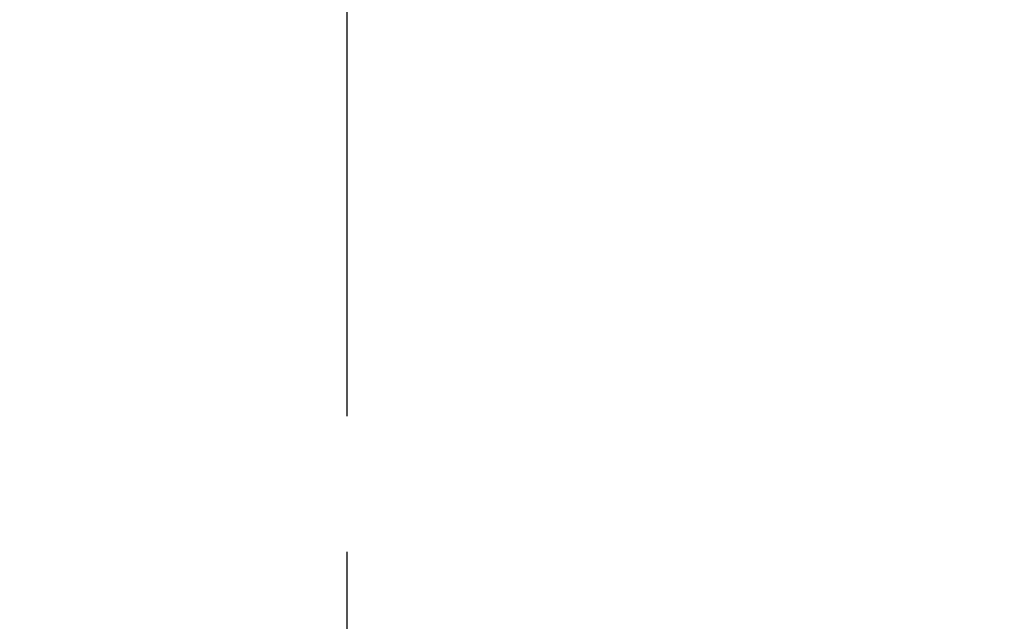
# Model space of a CAD drawing. Header units: millimetres. Extents: x 13799 to 19847, y -398 to 3879.
# Tile 39 of 50: x 18239 to 18850, y 1302 to 1675. Entities that reach past the tile are written whole.
import ezdxf

# ---------------------------------------------------------------- set-up
doc = ezdxf.new("R2010")
doc.units = ezdxf.units.MM
doc.linetypes.add('CENTER', pattern=[0.6, 0.375, -0.075, 0.075, -0.075])
doc.layers.add('dim', color=84, linetype='Continuous', lineweight=9)
doc.styles.add('TXT08', font='txt.shx', dxfattribs={"width": 0.8, "bigfont": 'chineset.shx'})
doc.dimstyles.new('YanXiu', dxfattribs={"dimtxt": 2.5, "dimasz": 2.2, "dimexe": 0.66, "dimexo": 0.66, "dimgap": 0.66, "dimtad": 0, "dimdsep": 46, "dimtxsty": 'TXT08', "dimcen": 0, "dimclrd": 3, "dimclre": 3, "dimclrt": 90, "dimazin": 2, "dimtfac": 1, "dimtofl": 0, "dimtmove": 0, "dimatfit": 3, "dimfxl": 1, "dimtfill": 1, "dimlwd": 5, "dimlwe": 5, "dimarcsym": 0})

# ---------------------------------------------------------------- blocks, each defined once
blk = doc.blocks.new('*D10')
at = {"layer": 'Defpoints', "color": 0, "transparency": 16777216}
for p in [(19352.27, 2596.66), (17532.56, 1344.33)]:
    blk.add_point(p, dxfattribs=at)
at = {"layer": 'dim', "color": 3, "lineweight": 5, "transparency": 16777216}
blk.add_line((19418.17, 2642.02), (19385.22, 2619.34), dxfattribs=at)
at = {"layer": 'dim', "color": 3, "transparency": 16777216}
blk.add_solid([(19381.44, 2624.83), (19389, 2613.85), (19352.27, 2596.66)], dxfattribs=at)
at = {"layer": 'dim', "color": 90, "transparency": 16777216, "insert": (19500.55, 2698.71), "char_height": 50, "attachment_point": 5, "rotation": 34.53589, "style": 'TXT08', "bg_fill": 3, "box_fill_scale": 1.1, "bg_fill_color": 256, "bg_fill_true_color": 13158600, "bg_fill_transparency": 0}
blk.add_mtext('∅2209', dxfattribs=at)

msp = doc.modelspace()

# ---------------------------------------------------------------- linework, layer by layer
at = {"color": 1, "linetype": 'CENTER', "ltscale": 1122.172}
msp.add_line((18442.417, 755.549), (18442.417, 3185.449), dxfattribs=at)
msp.add_arc((18442.417, 1970.499), 1104.5, 15, 345)

# ---------------------------------------------------------------- next in the draw order: dimensions: what is measured, and where the dimension line sits
at = {"layer": 'dim'}
dim = msp.add_diameter_dim_2p(p1=(17532.562, 1344.333), p2=(19352.272, 2596.665), dimstyle='YanXiu', override={"dimtxt": 50, "dimasz": 40, "dimexe": 9.995, "dimexo": 9.995, "dimgap": 9.995}, dxfattribs=at)
dim.commit()
dim.dimension.update_dxf_attribs({"geometry": '*D10', "text_midpoint": (19500.555, 2698.713)})

doc.saveas('drawing.dxf')
